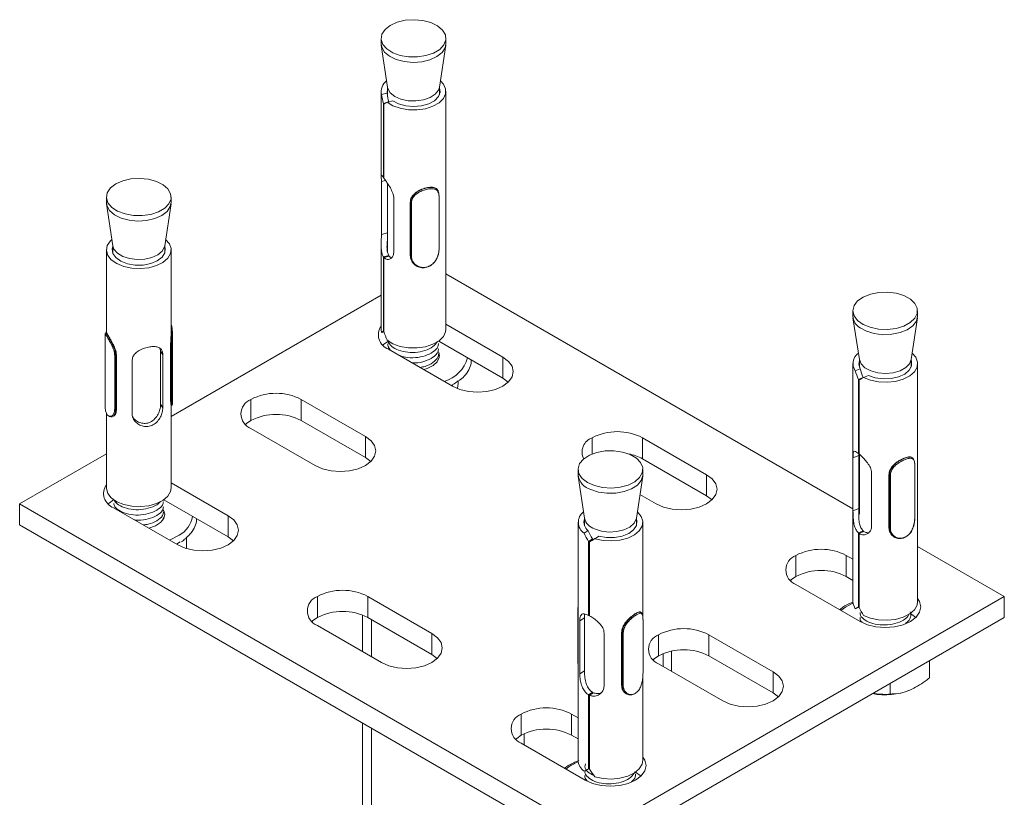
# Model space of a CAD drawing. Header units: millimetres. Extents: x -240 to 342, y -1019 to -19.
# Tile 3 of 7: x -92 to 60, y -686 to -566. Entities that reach past the tile are written whole.
import ezdxf

# ---------------------------------------------------------------- set-up
doc = ezdxf.new("R2010")
doc.units = ezdxf.units.MM

msp = doc.modelspace()

# ---------------------------------------------------------------- linework, layer by layer
at = {"color": 7, "linetype": 'Continuous', "lineweight": 15}
for p, q in [((-35.74, -568.49), (-35.74, -569.3)), ((-25.74, -569.3), (-25.74, -568.49)), ((-35.73, -569.55), (-34.75, -576.04)), ((-26.74, -576.04), (-25.76, -569.55)), ((-34.74, -576.05), (-34.74, -577.49)), ((-26.74, -577.17), (-26.74, -576.05)), ((-35.74, -576.65), (-35.74, -589.67)), ((-35.67, -577.15), (-34.81, -576.95)), ((-25.74, -589.67), (-25.74, -576.65)), ((-35.01, -578.44), (-35.39, -578.53)), ((-35.39, -578.53), (-35.39, -589.96)), ((-35.32, -590.07), (-35.32, -578.63)), ((-33.96, -578.12), (-34.82, -578.32)), ((-35.7, -598.74), (-35.7, -590.57)), ((-35.39, -589.96), (-35.32, -589.94)), ((-34.74, -590.9), (-34.74, -601.56)), ((-25.78, -599.47), (-25.78, -591.31)), ((-27.02, -591.91), (-27.06, -591.85)), ((-78.17, -592.98), (-78.17, -593.79)), ((-78.15, -594.04), (-77.17, -600.53)), ((-69.17, -600.53), (-68.19, -594.04)), ((-68.17, -593.79), (-68.17, -592.98)), ((-33.77, -593.24), (-33.77, -601.4)), ((-31.26, -601.98), (-31.26, -593.81)), ((-31.21, -593.88), (-31.26, -593.81)), ((-35.74, -600.37), (-35.74, -613.4)), ((-25.74, -613.4), (-25.74, -600.37)), ((-78.17, -601.14), (-78.17, -613.84)), ((-77.17, -600.54), (-77.17, -601.66)), ((-69.17, -601.66), (-69.17, -600.54)), ((-68.17, -613.86), (-68.17, -601.14)), ((-34.56, -602.01), (-35.39, -602.21)), ((-34.56, -602.01), (-34.56, -602.13)), ((-31.21, -602.05), (-31.26, -601.98)), ((-35.39, -602.21), (-35.39, -613.64)), ((-35.32, -602.31), (-34.49, -602.11)), ((-35.32, -613.75), (-35.32, -602.31)), ((-30.91, -603.03), (-30.87, -603.09)), ((-25.74, -604.85), (37.09, -641.12)), ((-68.17, -626.84), (-35.74, -608.12)), ((37.09, -610.53), (37.09, -611.35)), ((47.09, -611.35), (47.09, -610.53)), ((-16.96, -617.68), (-25.74, -612.61)), ((37.11, -611.6), (38.09, -618.08)), ((46.09, -618.08), (47.07, -611.6)), ((-78.37, -614.04), (-78.37, -624.99)), ((-78.17, -613.84), (-78.24, -613.86)), ((-67.97, -624.99), (-67.97, -614.04)), ((-35.67, -613.9), (-35.74, -613.4)), ((-35.3, -613.81), (-35.67, -613.9)), ((-35.39, -613.64), (-35.32, -613.62)), ((-16.96, -620.95), (-26.85, -615.23)), ((-69.84, -616.4), (-69.79, -616.77)), ((-69.79, -616.77), (-69.79, -624.93)), ((-68.26, -615.96), (-68.13, -615.94)), ((-68.26, -615.96), (-68.26, -624.13)), ((-34.59, -616.18), (-34.65, -616.44)), ((-34.63, -616.46), (-24.73, -622.17)), ((-76.73, -617.56), (-76.6, -617.53)), ((-76.6, -617.53), (-76.6, -625.7)), ((-74.21, -626.42), (-74.21, -618.26)), ((-69.45, -617.36), (-69.45, -625.53)), ((37.09, -618.7), (37.09, -655.44)), ((38.09, -618.1), (38.09, -619.22)), ((46.09, -619.22), (46.09, -618.1)), ((47.09, -655.44), (47.09, -618.7)), ((37.47, -619.8), (38.23, -619.49)), ((-23.85, -621.32), (-23.85, -621.65)), ((-16.13, -621.56), (-16.96, -620.95)), ((38.68, -620.83), (37.94, -621.13)), ((37.94, -621.13), (37.94, -632.56)), ((38.06, -632.65), (38.06, -621.22)), ((38.68, -620.83), (38.68, -620.87)), ((39.49, -620.53), (38.73, -620.84)), ((-24.73, -621.96), (-24.73, -622.17)), ((-68.26, -624.13), (-68.13, -624.11)), ((-38.17, -629.93), (-48.07, -624.21)), ((-78.17, -626.31), (-78.17, -637.89)), ((-76.73, -625.72), (-76.6, -625.7)), ((-68.17, -637.89), (-68.17, -625.17)), ((-68.17, -625.19), (-68.1, -625.17)), ((-77.35, -626.91), (-77.28, -626.9)), ((-38.17, -633.19), (-48.07, -627.48)), ((-55.85, -628.7), (-45.95, -634.42)), ((14.51, -635.85), (4.61, -630.13)), ((-91.56, -640.34), (-78.17, -632.61)), ((-37.34, -633.81), (-38.17, -633.19)), ((14.51, -639.11), (4.61, -633.4)), ((37.11, -641.41), (37.11, -633.24)), ((37.94, -632.56), (38.06, -632.51)), ((37.99, -632.89), (37.99, -632.54)), ((37.99, -641.05), (37.99, -632.89)), ((38.09, -632.66), (38.09, -641.94)), ((46.33, -633.28), (46.27, -633.23)), ((-5.34, -635.02), (-5.34, -635.84)), ((4.66, -635.84), (4.66, -635.02)), ((-5.32, -636.09), (-4.34, -642.57)), ((3.66, -642.57), (4.64, -636.09)), ((39.99, -635.6), (39.99, -643.77)), ((42.65, -644.02), (42.65, -635.85)), ((42.73, -635.92), (42.65, -635.85)), ((-59.38, -642.17), (-68.17, -637.1)), ((-59.38, -645.44), (-69.28, -639.73)), ((4.22, -638.89), (6.73, -640.34)), ((15.34, -639.72), (14.51, -639.11)), ((-3.17, -691.36), (-91.56, -640.34)), ((-91.56, -643.6), (-91.56, -640.34)), ((-77.06, -640.95), (-67.16, -646.66)), ((-69.48, -642.86), (-69.35, -642.46)), ((-4.34, -642.59), (-4.34, -643.71)), ((3.66, -643.71), (3.66, -642.59)), ((-91.56, -643.6), (-3.17, -694.63)), ((-5.34, -643.19), (-5.34, -679.93)), ((-4.38, -644.88), (-3.77, -644.48)), ((4.66, -657.78), (4.66, -643.19)), ((38.68, -644.51), (37.94, -644.8)), ((38.68, -644.51), (38.68, -644.65)), ((42.73, -644.08), (42.65, -644.02)), ((-65.81, -645.61), (-65.81, -647.23)), ((-58.55, -646.05), (-59.38, -645.44)), ((-3.12, -645.74), (-3.71, -646.14)), ((-3.56, -646.21), (-2.97, -645.82)), ((-3.12, -645.74), (-3.12, -645.92)), ((-2.12, -645.32), (-2.73, -645.72)), ((37.94, -644.8), (37.94, -656.24)), ((38.06, -644.9), (38.79, -644.6)), ((38.06, -656.33), (38.06, -644.9)), ((43.26, -645.29), (43.31, -645.34)), ((-66.77, -646.22), (-67.34, -646.56)), ((-3.71, -646.14), (-3.71, -657.57)), ((-3.56, -657.64), (-3.56, -646.21)), ((47.09, -646.9), (60.47, -654.62)), ((37.09, -648.88), (36.08, -648.3)), ((37.09, -652.15), (36.08, -651.56)), ((28.3, -652.79), (38.2, -658.5)), ((-27.92, -660.34), (-37.82, -654.62)), ((60.47, -654.62), (-3.17, -691.36)), ((60.47, -654.62), (60.47, -657.89)), ((38.06, -656.3), (37.47, -656.54)), ((37.94, -656.24), (38.06, -656.19)), ((-38.63, -657.5), (-38.63, -663.13)), ((-27.92, -663.6), (-37.82, -657.89)), ((-37.21, -658.24), (-37.21, -663.95)), ((-4.36, -666.1), (-4.36, -657.93)), ((-4.34, -657.52), (-4.34, -666.66)), ((-3.71, -657.57), (-3.56, -657.47)), ((-3.17, -694.63), (60.47, -657.89)), ((4.35, -657.08), (4.29, -657.05)), ((45.98, -657.28), (45.96, -657.27)), ((46.8, -657.89), (45.98, -657.28)), ((-45.59, -659.11), (-35.69, -664.83)), ((-5.07, -666.57), (-5.07, -658.4)), ((-1.32, -660.31), (-1.32, -668.47)), ((1.38, -668.35), (1.38, -660.19)), ((1.48, -660.24), (1.38, -660.19)), ((24.76, -666.26), (14.86, -660.54)), ((-27.09, -664.22), (-27.92, -663.6)), ((9.11, -666.2), (9.11, -663.07)), ((24.76, -669.52), (14.86, -663.81)), ((-5.34, -665.15), (-5.36, -664.86)), ((7.09, -665.03), (16.99, -670.75)), ((48.93, -664.56), (48.93, -667.19)), ((4.66, -679.93), (4.66, -666.89)), ((1.48, -668.41), (1.38, -668.35)), ((42.83, -668.08), (42.83, -669.71)), ((-3.12, -669.42), (-3.71, -669.81)), ((-3.71, -669.81), (-3.71, -681.25)), ((-3.56, -669.89), (-2.97, -669.5)), ((-3.56, -681.32), (-3.56, -669.89)), ((-3.12, -669.42), (-3.12, -669.6)), ((2.14, -669.67), (2.2, -669.71)), ((25.59, -670.14), (24.76, -669.52)), ((-5.34, -673.37), (-6.35, -672.79)), ((-38.63, -674.16), (-38.63, -851.77)), ((-37.21, -674.97), (-37.21, -852.58)), ((-13.67, -677.54), (-13.67, -675.82)), ((-5.34, -676.64), (-6.35, -676.06)), ((-14.13, -677.28), (-4.23, -682.99)), ((-3.71, -681.25), (-3.56, -681.15)), ((4.38, -682.38), (3.55, -681.77))]:
    msp.add_line(p, q, dxfattribs=at)
at = {"color": 7, "linetype": 'Continuous', "lineweight": 0}
for p, q in [((-35.07, -590.42), (-35.7, -590.57)), ((-31.21, -602.05), (-31.21, -593.88)), ((-34.74, -598.51), (-35.7, -598.74)), ((-69.45, -617.36), (-69.79, -616.77)), ((-68.13, -624.11), (-68.13, -615.94)), ((-76.73, -617.56), (-76.73, -625.72)), ((-16.96, -617.68), (-16.96, -620.95)), ((-55.85, -624.21), (-55.85, -627.48)), ((-48.07, -624.21), (-48.07, -627.48)), ((-69.45, -625.53), (-69.79, -624.93)), ((-38.17, -629.93), (-38.17, -633.19)), ((-3.17, -630.13), (-3.17, -632.64)), ((4.61, -633.4), (4.61, -630.13)), ((37.99, -632.89), (37.11, -633.24)), ((14.51, -635.85), (14.51, -639.11)), ((42.73, -644.08), (42.73, -635.92)), ((-77.06, -639.7), (-77.06, -639.73)), ((37.99, -641.05), (37.11, -641.41)), ((-59.38, -642.17), (-59.38, -645.44)), ((28.3, -648.3), (28.3, -651.56)), ((36.08, -648.3), (36.08, -651.56)), ((-45.59, -654.62), (-45.59, -657.89)), ((-37.82, -654.62), (-37.82, -657.89)), ((-4.36, -657.93), (-5.07, -658.4)), ((45.98, -657.25), (45.98, -657.28)), ((-27.92, -660.34), (-27.92, -663.6)), ((1.48, -668.41), (1.48, -660.24)), ((7.09, -660.54), (7.09, -663.81)), ((14.86, -660.54), (14.86, -663.81)), ((7.79, -663.46), (7.79, -665.44)), ((-4.36, -666.1), (-5.07, -666.57)), ((24.76, -666.26), (24.76, -669.52)), ((-14.13, -672.79), (-14.13, -676.06)), ((-6.35, -676.06), (-6.35, -672.79))]:
    msp.add_line(p, q, dxfattribs=at)
at = {"color": 7, "linetype": 'Continuous', "lineweight": 15, "flags": 128}
for points in [[(-26.27, -567.2), (-27.04, -566.55), (-28.08, -566.04), (-29.32, -565.72), (-30.67, -565.6), (-32.02, -565.69), (-33.28, -566), (-34.35, -566.48), (-35.15, -567.12), (-35.62, -567.85), (-35.74, -568.64), (-35.48, -569.41), (-34.87, -570.11), (-33.96, -570.7), (-32.81, -571.11), (-31.5, -571.34), (-30.14, -571.35), (-28.82, -571.15), (-27.65, -570.75), (-26.7, -570.19), (-26.06, -569.49), (-25.76, -568.73), (-25.83, -567.94), (-26.27, -567.2)], [(-35.22, -570.59), (-35.65, -569.85), (-35.74, -569.3)], [(-25.74, -569.3), (-25.86, -569.93), (-26.34, -570.67), (-27.14, -571.3), (-28.21, -571.79), (-29.47, -572.09), (-30.82, -572.19), (-32.17, -572.07), (-33.41, -571.74), (-34.45, -571.24), (-35.22, -570.59)], [(-26.59, -575.04), (-26.13, -575.54), (-25.79, -576.27), (-25.79, -577.04), (-26.14, -577.77), (-26.81, -578.43), (-27.76, -578.97), (-28.92, -579.34), (-30.2, -579.52), (-31.52, -579.5), (-32.79, -579.28), (-33.92, -578.88), (-34.82, -578.32)], [(-34.81, -576.95), (-34.78, -576.23), (-34.74, -576.13)], [(-34.34, -576.87), (-34.71, -576.21), (-34.75, -576.04)], [(-26.74, -576.04), (-26.89, -576.49), (-27.39, -577.11), (-28.2, -577.63), (-29.22, -577.98), (-30.39, -578.14), (-31.58, -578.1), (-32.7, -577.86), (-33.65, -577.44), (-34.34, -576.87)], [(-26.74, -576.13), (-26.65, -576.79), (-26.91, -577.48), (-27.51, -578.1), (-28.4, -578.59), (-29.51, -578.91), (-30.73, -579.02), (-31.95, -578.91), (-33.06, -578.6), (-33.96, -578.12)], [(-71.31, -595.66), (-70.13, -595.27), (-69.17, -594.71), (-68.51, -594.02), (-68.19, -593.26), (-68.25, -592.47), (-68.67, -591.72), (-69.42, -591.07), (-70.45, -590.56), (-71.69, -590.22), (-73.03, -590.09), (-74.38, -590.18), (-75.65, -590.47), (-76.73, -590.95), (-77.54, -591.58), (-78.04, -592.31), (-78.17, -593.09), (-77.93, -593.87), (-77.34, -594.57), (-76.43, -595.16), (-75.29, -595.59), (-73.99, -595.82), (-72.63, -595.85), (-71.31, -595.66)], [(-26.78, -601.01), (-26.78, -598.21), (-26.78, -592.85)], [(-68.17, -593.79), (-68.31, -594.46), (-68.8, -595.19), (-69.61, -595.82), (-70.69, -596.3), (-71.96, -596.59), (-73.31, -596.68), (-74.66, -596.55), (-75.89, -596.22), (-76.92, -595.7), (-77.67, -595.05), (-78.09, -594.3), (-78.17, -593.79)], [(-69.02, -599.54), (-68.45, -600.19), (-68.18, -600.94), (-68.26, -601.7), (-68.69, -602.42), (-69.43, -603.06), (-70.43, -603.56), (-71.62, -603.89), (-72.92, -604.03), (-74.24, -603.96), (-75.49, -603.7), (-76.57, -603.26), (-77.41, -602.67), (-77.96, -601.98), (-78.17, -601.22), (-78.03, -600.46), (-77.55, -599.75), (-77.32, -599.54)], [(-69.17, -600.62), (-69.09, -600.9), (-69.15, -601.61), (-69.57, -602.28), (-70.32, -602.85), (-71.33, -603.26), (-72.5, -603.48), (-73.74, -603.49), (-74.92, -603.28), (-75.94, -602.89), (-76.72, -602.33), (-77.17, -601.67), (-77.26, -600.96), (-77.16, -600.6)], [(-69.17, -600.53), (-69.19, -600.66), (-69.54, -601.32), (-70.21, -601.89), (-71.14, -602.33), (-72.25, -602.58), (-73.44, -602.64), (-74.61, -602.49), (-75.65, -602.15), (-76.47, -601.65), (-77, -601.03), (-77.17, -600.53)], [(45.98, -608.72), (44.98, -608.18), (43.78, -607.81), (42.44, -607.65), (41.09, -607.7), (39.8, -607.96), (38.69, -608.41), (37.82, -609.02), (37.28, -609.74), (37.09, -610.52), (37.27, -611.3), (37.81, -612.02), (38.66, -612.63), (39.77, -613.09), (41.06, -613.35), (42.41, -613.41), (43.75, -613.25), (44.96, -612.89), (45.96, -612.36), (46.67, -611.69), (47.04, -610.93), (47.04, -610.15), (46.68, -609.39), (45.98, -608.72)], [(47.09, -611.35), (47.09, -611.36), (46.9, -612.13), (46.35, -612.85), (45.49, -613.46), (44.37, -613.91), (43.09, -614.17), (41.73, -614.23), (40.4, -614.06), (39.19, -613.7), (38.2, -613.16)], [(-25.74, -613.4), (-25.79, -613.78), (-26.14, -614.52), (-26.81, -615.18), (-27.76, -615.71), (-28.92, -616.08), (-30.2, -616.26), (-31.52, -616.25), (-32.79, -616.03), (-33.92, -615.63), (-34.82, -615.07)], [(-34.63, -615.23), (-35.32, -615.71), (-35.46, -615.84)], [(-26.8, -617.09), (-26.77, -617.75), (-27.09, -618.42), (-27.73, -619), (-28.64, -619.44), (-29.18, -619.6)], [(-26.91, -616.85), (-26.75, -617.43), (-26.74, -617.5)], [(46.24, -617.09), (46.79, -617.71), (47.07, -618.46), (47, -619.22), (46.59, -619.95), (45.87, -620.59), (44.88, -621.09), (43.69, -621.43), (42.39, -621.58), (41.07, -621.52), (39.82, -621.27), (38.73, -620.84)], [(-24.73, -622.17), (-23.59, -622.68), (-22.27, -622.99), (-20.84, -623.1), (-19.42, -622.99), (-18.09, -622.68), (-16.96, -622.17), (-16.08, -621.51), (-15.53, -620.75), (-15.34, -619.93), (-15.53, -619.1), (-16.08, -618.34), (-16.96, -617.68)], [(38.23, -619.49), (37.99, -618.79), (38.09, -618.18)], [(38.96, -619.34), (38.36, -618.74), (38.09, -618.08)], [(46.09, -618.08), (45.84, -618.71), (45.25, -619.31), (44.37, -619.79), (43.3, -620.09), (42.11, -620.2), (40.93, -620.1), (39.85, -619.8), (38.96, -619.34)], [(46.09, -618.18), (46.14, -618.32), (46.15, -619.03), (45.79, -619.71), (45.1, -620.3), (44.14, -620.75), (42.99, -621.01), (41.75, -621.05), (40.55, -620.89), (39.49, -620.53)], [(-23.89, -621.4), (-24.48, -621.81), (-24.92, -622.06)], [(-55.85, -627.48), (-56.53, -627.96), (-56.67, -628.09)], [(-45.95, -634.42), (-44.81, -634.92), (-43.48, -635.24), (-42.06, -635.35), (-40.63, -635.24), (-39.31, -634.92), (-38.17, -634.42), (-37.29, -633.76), (-36.75, -632.99), (-36.56, -632.17), (-36.75, -631.35), (-37.29, -630.59), (-38.17, -629.93)], [(2.7, -632.73), (1.52, -632.34), (0.2, -632.15), (-1.16, -632.18), (-2.46, -632.41), (-3.6, -632.84), (-4.5, -633.43), (-5.1, -634.13), (-5.33, -634.91), (-5.2, -635.69), (-4.71, -636.42), (-3.89, -637.05), (-2.81, -637.53), (-1.55, -637.82), (-0.19, -637.91), (1.15, -637.78), (2.38, -637.44), (3.41, -636.93), (4.17, -636.28), (4.58, -635.53), (4.64, -634.74), (4.32, -633.98), (3.66, -633.29), (2.7, -632.73)], [(46.68, -642.54), (46.68, -639.73), (46.68, -634.38)], [(4.66, -635.84), (4.66, -635.95), (4.42, -636.73), (3.83, -637.44), (2.93, -638.03), (1.78, -638.45), (0.48, -638.69), (-0.88, -638.71), (-2.2, -638.52), (-3.38, -638.13)], [(6.73, -640.34), (7.87, -640.84), (9.2, -641.16), (10.62, -641.27), (12.05, -641.16), (13.37, -640.84), (14.51, -640.34), (15.38, -639.68), (15.93, -638.91), (16.12, -638.09), (15.93, -637.27), (15.38, -636.5), (14.51, -635.85)], [(-68.17, -637.89), (-68.26, -638.44), (-68.69, -639.17), (-69.43, -639.8), (-70.43, -640.3), (-71.62, -640.63), (-72.92, -640.77), (-74.24, -640.71), (-75.49, -640.45), (-76.57, -640.01), (-77.41, -639.42), (-77.96, -638.72), (-78.17, -637.97), (-78.17, -637.89)], [(-77.06, -639.73), (-77.74, -640.21), (-77.89, -640.34)], [(-69.43, -641.16), (-69.38, -641.24), (-69.17, -641.91), (-69.32, -642.6), (-69.81, -643.22), (-70.6, -643.74), (-71.61, -644.1)], [(-69.4, -641.21), (-69.23, -641.59), (-69.17, -641.99)], [(-67.16, -646.66), (-66.02, -647.17), (-64.69, -647.49), (-63.27, -647.59), (-61.85, -647.49), (-60.52, -647.17), (-59.38, -646.66), (-58.51, -646.01), (-57.96, -645.24), (-57.77, -644.42), (-57.96, -643.6), (-58.51, -642.83), (-59.38, -642.17)], [(3.66, -642.57), (3.64, -642.67), (3.31, -643.34), (2.66, -643.92), (1.74, -644.36), (0.63, -644.62), (-0.56, -644.69), (-1.74, -644.55), (-2.78, -644.21)], [(3.81, -641.58), (3.83, -641.59), (4.41, -642.28), (4.65, -643.03), (4.55, -643.79), (4.1, -644.51), (3.35, -645.14), (2.33, -645.63), (1.13, -645.95), (-0.18, -646.07), (-1.49, -646), (-2.73, -645.72)], [(3.66, -642.67), (3.74, -642.96), (3.67, -643.67), (3.24, -644.34), (2.48, -644.9), (1.47, -645.31), (0.3, -645.53), (-0.94, -645.53), (-2.12, -645.32)], [(28.3, -651.56), (27.62, -652.04), (27.47, -652.17)], [(38.2, -658.5), (39.34, -659.01), (40.66, -659.32), (42.09, -659.43), (43.51, -659.32), (44.84, -659.01), (45.98, -658.5), (46.85, -657.84), (47.4, -657.08), (47.59, -656.26), (47.4, -655.43), (47.09, -654.93)], [(-5.37, -656.73), (-5.37, -659.53), (-5.37, -664.89)], [(37.47, -656.54), (37.13, -655.8), (37.09, -655.44)], [(47.09, -655.44), (47, -655.96), (46.59, -656.69), (45.87, -657.33), (44.88, -657.84), (43.69, -658.17), (42.39, -658.32), (41.07, -658.27), (39.82, -658.01), (38.73, -657.58)], [(-45.59, -657.89), (-46.28, -658.37), (-46.42, -658.5)], [(4.69, -666.39), (4.69, -663.59), (4.69, -658.23)], [(-35.69, -664.83), (-34.55, -665.33), (-33.23, -665.65), (-31.8, -665.76), (-30.38, -665.65), (-29.05, -665.33), (-27.92, -664.83), (-27.04, -664.17), (-26.49, -663.41), (-26.3, -662.58), (-26.49, -661.76), (-27.04, -661), (-27.92, -660.34)], [(7.09, -663.81), (6.4, -664.29), (6.26, -664.42)], [(16.99, -670.75), (18.12, -671.25), (19.45, -671.57), (20.87, -671.68), (22.3, -671.57), (23.62, -671.25), (24.76, -670.75), (25.64, -670.09), (26.19, -669.32), (26.37, -668.5), (26.19, -667.68), (25.64, -666.92), (24.76, -666.26)], [(-14.13, -676.06), (-14.81, -676.54), (-14.95, -676.67)], [(-4.23, -682.99), (-3.09, -683.5), (-1.76, -683.82), (-0.34, -683.92), (1.09, -683.82), (2.41, -683.5), (3.55, -682.99), (4.42, -682.34), (4.97, -681.57), (5.16, -680.75), (4.97, -679.93), (4.66, -679.43)], [(4.66, -679.93), (4.55, -680.54), (4.1, -681.26), (3.35, -681.88), (2.33, -682.37), (1.13, -682.69), (-0.18, -682.82), (-1.49, -682.74), (-2.73, -682.47)]]:
    msp.add_lwpolyline(points, dxfattribs=at)
at = {"color": 7, "linetype": 'Continuous', "lineweight": 0, "flags": 128}
for points in [[(-31.08, -593.94), (-31.08, -594.19), (-31.08, -595.17), (-31.08, -599.09), (-31.08, -602.09)], [(-26.81, -601.06), (-26.81, -600.82), (-26.81, -599.84), (-26.81, -595.92), (-26.81, -592.91)], [(-68.03, -615.88), (-68.03, -616.12), (-68.03, -617.1), (-68.03, -621.02), (-68.03, -624.03)], [(-76.88, -625.69), (-76.88, -625.45), (-76.88, -624.47), (-76.88, -620.55), (-76.88, -617.55)], [(46.66, -642.57), (46.66, -642.33), (46.66, -641.35), (46.66, -637.43), (46.66, -634.42)], [(42.88, -635.96), (42.88, -636.2), (42.88, -637.18), (42.88, -641.1), (42.88, -644.11)], [(-66.93, -645.15), (-68.21, -645.83), (-68.44, -645.93)], [(35.23, -656.79), (35.93, -656.28), (37.1, -655.67)], [(4.69, -666.41), (4.69, -666.16), (4.69, -665.18), (4.69, -661.26), (4.69, -658.26)], [(1.63, -660.26), (1.63, -660.51), (1.63, -661.49), (1.63, -665.41), (1.63, -668.41)]]:
    msp.add_lwpolyline(points, dxfattribs=at)
at = {"color": 7, "linetype": 'Continuous', "lineweight": 15}
for centre, radius, start, end in [((-33.73, -576.67), 2, 125.7982, 194.0042), ((39.33, -611.22), 2.25, 183.2147, 239.7757), ((-33.82, -614.25), 2.35, 144.7851, 249.8045), ((39.05, -618.68), 1.94, 125.0886, 215.2807), ((-51.96, -631.72), 8.45, 62.6097, 117.3903), ((-54.99, -626.46), 2.4, 110.7834, 249.2165), ((-51.96, -634.98), 8.45, 62.6097, 117.3903), ((0.72, -637.64), 8.45, 62.6097, 117.3903), ((-2.34, -632.36), 2.38, 110.3465, 205.9277), ((1.18, -639.62), 7.11, 61.1271, 79.6196), ((-2.66, -635.54), 2.69, 186.474, 254.5557), ((-76.25, -638.74), 2.35, 144.7851, 249.8046), ((-3.28, -643.19), 2.02, 126.9089, 236.8166), ((-2.85, -643.2), 1.58, 160.4851, 234.2499), ((-2.07, -641.97), 2.35, 194.761, 252.3158), ((32.19, -655.8), 8.45, 62.6097, 117.3903), ((29.15, -650.54), 2.4, 110.7834, 249.2166), ((32.19, -659.07), 8.45, 62.6097, 117.3903), ((-41.7, -662.13), 8.45, 62.6097, 117.3903), ((-44.74, -656.87), 2.4, 110.7834, 249.2165), ((-41.7, -665.4), 8.45, 62.6097, 117.3903), ((10.98, -668.05), 8.45, 62.6097, 117.3903), ((7.94, -662.79), 2.4, 110.7834, 249.2166), ((10.98, -671.31), 8.45, 62.6097, 117.3903), ((42.07, -659.24), 10.58, 259.4304, 291.0862), ((-10.24, -680.29), 8.45, 62.6097, 117.3903), ((-13.27, -675.03), 2.4, 110.7834, 249.2166), ((-10.24, -683.56), 8.45, 62.6097, 117.3903), ((-3.19, -679.84), 2.15, 182.4533, 236.2964)]:
    msp.add_arc(centre, radius, start, end, dxfattribs=at)
at = {"color": 7, "linetype": 'Continuous', "lineweight": 0}
for centre, radius, start, end in [((-27.44, -616.45), 5.19, 286.0325, 345.0567), ((-68.81, -641.62), 4.01, 298.005, 350.471), ((-2.29, -687.35), 7.81, 112.8912, 128.9501)]:
    msp.add_arc(centre, radius, start, end, dxfattribs=at)
at = {"color": 7, "linetype": 'Continuous', "lineweight": 15}
for centre, major_axis, ratio, start_param, end_param in [((-30.74, -577.55), (-2.17, 6.68), 0.674754, 1.297254, 1.499067), ((-30.74, -577.55), (-1.78, 5.48), 0.674754, 1.247448, 1.494676), ((-30.74, -577.55), (4.99, 1.62), 0.159657, 2.471773, 2.673586), ((-30.74, -612.5), (4.99, 1.62), 0.159657, 2.713589, 2.915402), ((-30.74, -612.5), (-2.17, 6.68), 0.674754, 1.53907, 1.740883), ((42.09, -619.59), (-3.02, 6.38), 0.624532, 1.314028, 1.515841), ((42.09, -619.59), (-2.48, 5.23), 0.624532, 1.264222, 1.51145), ((42.09, -619.59), (5, 2.37), 0.073881, 2.271269, 2.473082), ((-0.34, -644.09), (-3.03, 4.94), 0.558338, 1.31635, 1.563577), ((-0.34, -644.09), (-3.7, 6.02), 0.558338, 1.366155, 1.567969), ((-0.34, -644.09), (5, 3.07), 0.027963, 3.99461, 4.196423), ((-0.34, -644.09), (4.1, 2.52), 0.027963, 3.999001, 4.246229), ((42.09, -654.54), (5, 2.37), 0.073881, 2.513084, 2.714897), ((42.09, -654.54), (-3.02, 6.38), 0.624532, 1.555844, 1.757657), ((-0.34, -679.03), (5, 3.07), 0.027963, 3.752794, 3.954607), ((-0.34, -679.03), (-3.7, 6.02), 0.558338, 1.607971, 1.809784)]:
    msp.add_ellipse(centre, major_axis=major_axis, ratio=ratio, start_param=start_param, end_param=end_param, dxfattribs=at)
for points, knots in [([(-35.7, -590.57), (-35.71, -590.38), (-35.72, -589.98), (-35.75, -589.65), (-35.74, -589.53), (-35.62, -589.65), (-35.46, -589.87), (-35.39, -589.96)], [0, 0, 0, 0, 0.200802, 0.400935, 0.61761, 0.848634, 1, 1, 1, 1]), ([(-25.78, -591.31), (-25.78, -591.08), (-25.78, -590.62), (-25.74, -590.03), (-25.75, -589.72), (-25.75, -589.67)], [0, 0, 0, 0, 0.452657, 0.903805, 1, 1, 1, 1]), ([(-35.32, -590.07), (-35.31, -590.08), (-35.2, -590.23), (-34.95, -590.59), (-34.52, -591.23), (-34.1, -591.96), (-33.82, -592.67), (-33.79, -593.08), (-33.77, -593.24)], [0, 0, 0, 0, 0.012291, 0.2081519, 0.4068673, 0.6244449, 0.8555528, 1, 1, 1, 1]), ([(-31.26, -593.81), (-31.22, -593.55), (-31.17, -593.15), (-30.86, -592.69), (-30.54, -592.38), (-30.16, -592.1), (-29.73, -591.87), (-29.28, -591.69), (-28.81, -591.55), (-28.37, -591.47), (-27.97, -591.45), (-27.61, -591.49), (-27.33, -591.6), (-27.15, -591.72), (-27.09, -591.84), (-27.07, -591.86)], [0, 0, 0, 0, 0.149446, 0.224954, 0.30035, 0.375685, 0.451274, 0.526312, 0.601821, 0.67731, 0.752561, 0.82817, 0.903671, 0.978983, 1, 1, 1, 1]), ([(-31.21, -593.88), (-31.2, -593.79), (-31.15, -593.48), (-31.01, -592.96), (-30.54, -592.43), (-29.91, -591.99), (-29.19, -591.68), (-28.46, -591.5), (-27.79, -591.47), (-27.27, -591.63), (-26.87, -592.03), (-26.82, -592.53), (-26.79, -592.81)], [0, 0, 0, 0, 0.04641, 0.144126, 0.249126, 0.347271, 0.445289, 0.54367, 0.646903, 0.751634, 0.856355, 1, 1, 1, 1]), ([(-26.81, -592.91), (-26.84, -592.64), (-26.89, -592.16), (-27.27, -591.8), (-27.77, -591.66), (-28.42, -591.71), (-29.12, -591.88), (-29.81, -592.17), (-30.42, -592.57), (-30.88, -593.07), (-31.03, -593.56), (-31.07, -593.85), (-31.08, -593.94)], [0, 0, 0, 0, 0.1437908, 0.2475394, 0.3521834, 0.4561536, 0.5556349, 0.6542627, 0.7523988, 0.8560846, 0.9530952, 1, 1, 1, 1]), ([(-26.81, -592.91), (-26.8, -592.91), (-26.79, -592.89), (-26.78, -592.86), (-26.77, -592.84), (-26.78, -592.82), (-26.79, -592.81), (-26.79, -592.81), (-26.79, -592.81), (-26.79, -592.81), (-26.79, -592.81)], [0, 0, 0, 0, 0.291579, 0.500636, 0.751009, 0.992494, 0.9981, 0.999512, 0.999896, 1, 1, 1, 1]), ([(-31.21, -593.88), (-31.2, -593.89), (-31.19, -593.91), (-31.14, -593.93), (-31.11, -593.94), (-31.09, -593.94), (-31.08, -593.94), (-31.08, -593.94)], [0, 0, 0, 0, 0.303347, 0.606702, 0.910375, 0.956426, 1, 1, 1, 1]), ([(-35.39, -602.21), (-35.4, -602.2), (-35.5, -602.04), (-35.65, -601.66), (-35.74, -600.94), (-35.75, -600.1), (-35.71, -599.32), (-35.71, -598.9), (-35.7, -598.74)], [0, 0, 0, 0, 0.012291, 0.208151, 0.406867, 0.624445, 0.855552, 1, 1, 1, 1]), ([(-34.56, -602.01), (-34.64, -601.85), (-34.79, -601.53), (-34.86, -600.85), (-34.82, -600.06), (-34.77, -599.5), (-34.74, -599.22)], [0, 0, 0, 0, 0.229082, 0.464588, 0.728913, 1, 1, 1, 1]), ([(-25.75, -600.37), (-25.75, -600.36), (-25.74, -600.3), (-25.78, -599.99), (-25.78, -599.61), (-25.78, -599.47)], [0, 0, 0, 0, 0.149208, 0.672764, 1, 1, 1, 1]), ([(-33.77, -601.4), (-33.8, -601.61), (-33.84, -602.01), (-34.16, -602.43), (-34.59, -602.65), (-35.02, -602.61), (-35.23, -602.4), (-35.32, -602.31)], [0, 0, 0, 0, 0.2008019, 0.4009355, 0.617611, 0.8486354, 1, 1, 1, 1]), ([(-30.91, -603.03), (-30.97, -602.94), (-31.19, -602.62), (-31.23, -602.25), (-31.26, -601.98)], [0, 0, 0, 0, 0.2661838, 1, 1, 1, 1]), ([(-26.79, -600.98), (-26.8, -601.08), (-26.82, -601.4), (-26.92, -601.99), (-27.26, -602.71), (-27.76, -603.32), (-28.39, -603.74), (-29.12, -603.93), (-29.87, -603.86), (-30.53, -603.51), (-31.09, -602.89), (-31.16, -602.36), (-31.21, -602.05)], [0, 0, 0, 0, 0.046414, 0.14413, 0.249128, 0.347273, 0.445291, 0.543672, 0.646906, 0.751638, 0.856359, 1, 1, 1, 1]), ([(-31.08, -602.09), (-31.04, -602.39), (-30.96, -602.9), (-30.41, -603.49), (-29.78, -603.82), (-29.05, -603.89), (-28.35, -603.7), (-27.74, -603.3), (-27.27, -602.72), (-26.94, -602.03), (-26.85, -601.47), (-26.82, -601.16), (-26.81, -601.06)], [0, 0, 0, 0, 0.143787, 0.247536, 0.35218, 0.456151, 0.555633, 0.654261, 0.752396, 0.856081, 0.953092, 1, 1, 1, 1]), ([(-26.81, -601.06), (-26.81, -601.06), (-26.81, -601.06), (-26.79, -601.05), (-26.78, -601.04), (-26.78, -601.02), (-26.78, -601.01)], [0, 0, 0, 0, 0.067808, 0.139334, 0.6118961, 1, 1, 1, 1]), ([(-34.07, -602.36), (-34.1, -602.36), (-34.27, -602.36), (-34.39, -602.22), (-34.49, -602.11)], [0, 0, 0, 0, 0.225245, 1, 1, 1, 1]), ([(-31.21, -602.05), (-31.21, -602.05), (-31.2, -602.06), (-31.17, -602.08), (-31.13, -602.09), (-31.1, -602.09), (-31.08, -602.09)], [0, 0, 0, 0, 0.177888, 0.403921, 0.678006, 1, 1, 1, 1]), ([(-76.88, -617.55), (-76.91, -617.23), (-76.97, -616.69), (-77.32, -615.87), (-77.68, -615.19), (-78.02, -614.62), (-78.24, -614.22), (-78.36, -613.99), (-78.36, -614.02), (-78.37, -614.04)], [0, 0, 0, 0, 0.193997, 0.333971, 0.475153, 0.615427, 0.749643, 0.882708, 1, 1, 1, 1]), ([(-78.23, -614.33), (-78.23, -614.28), (-78.24, -614.04), (-78.26, -613.87), (-78.23, -613.84), (-78.11, -614.06), (-77.87, -614.48), (-77.53, -615.08), (-77.17, -615.8), (-76.81, -616.67), (-76.76, -617.23), (-76.73, -617.56)], [0, 0, 0, 0, 0.036151, 0.154396, 0.264924, 0.375308, 0.4861, 0.602357, 0.720301, 0.838234, 1, 1, 1, 1]), ([(-78.17, -613.86), (-78.17, -613.85), (-78.17, -613.83), (-78.14, -613.89), (-78.06, -614.04), (-77.93, -614.27), (-77.76, -614.58), (-77.55, -614.94), (-77.32, -615.34), (-77.09, -615.77), (-76.89, -616.22), (-76.66, -616.83), (-76.63, -617.25), (-76.6, -617.53)], [0, 0, 0, 0, 0.042093, 0.129411, 0.216093, 0.303319, 0.390523, 0.477451, 0.564792, 0.652009, 0.739007, 0.826301, 1, 1, 1, 1]), ([(-68.17, -613.86), (-68.17, -613.94), (-68.17, -614.18), (-68.2, -614.6), (-68.24, -615.25), (-68.25, -615.68), (-68.26, -615.96)], [0, 0, 0, 0, 0.117604, 0.339561, 0.562126, 1, 1, 1, 1]), ([(-68.17, -612.72), (-68.16, -612.74), (-68.06, -612.9), (-67.99, -613.38), (-67.96, -614.11), (-68.01, -615.01), (-68.02, -615.56), (-68.03, -615.88)], [0, 0, 0, 0, 0.032246, 0.252823, 0.474832, 0.69494, 1, 1, 1, 1]), ([(-68.13, -615.94), (-68.12, -615.61), (-68.11, -615.03), (-68.08, -614.09), (-68.09, -613.47), (-68.16, -613.2), (-68.17, -613.14)], [0, 0, 0, 0, 0.3754988, 0.6492496, 0.9230254, 1, 1, 1, 1]), ([(-34.59, -615.37), (-34.65, -615.53), (-34.8, -615.94), (-34.51, -616.33), (-34.34, -616.56)], [0, 0, 0, 0, 0.398182, 1, 1, 1, 1]), ([(-34.7, -615.04), (-34.6, -615.31), (-34.41, -615.87), (-33.41, -616.55), (-32.04, -616.95), (-30.46, -617.01), (-28.94, -616.72), (-27.67, -616.13), (-27.24, -615.57), (-27.04, -615.3)], [0, 0, 0, 0, 0.1443178, 0.2886364, 0.4329543, 0.5772725, 0.7215905, 0.8659087, 1, 1, 1, 1]), ([(-32.93, -617.44), (-32.63, -617.54), (-31.9, -617.8), (-30.45, -617.82), (-28.92, -617.54), (-27.69, -616.92), (-26.96, -616.22), (-26.9, -615.74), (-26.88, -615.58)], [0, 0, 0, 0, 0.133145, 0.325208, 0.517271, 0.709334, 0.901397, 1, 1, 1, 1]), ([(-74.21, -618.26), (-74.18, -618.05), (-74.12, -617.63), (-73.71, -617.09), (-73.1, -616.64), (-72.31, -616.29), (-71.49, -616.09), (-70.78, -616.04), (-70.19, -616.14), (-69.73, -616.41), (-69.49, -616.83), (-69.46, -617.22), (-69.45, -617.36)], [0, 0, 0, 0, 0.097908, 0.19549, 0.301139, 0.413783, 0.518333, 0.613847, 0.710753, 0.816857, 0.929559, 1, 1, 1, 1]), ([(-68.13, -615.94), (-68.12, -615.94), (-68.09, -615.93), (-68.06, -615.92), (-68.04, -615.9), (-68.03, -615.89), (-68.03, -615.88)], [0, 0, 0, 0, 0.249547, 0.499329, 0.708595, 1, 1, 1, 1]), ([(-30.98, -618.57), (-30.81, -618.58), (-30.13, -618.62), (-28.92, -618.34), (-27.69, -617.75), (-26.96, -617.04), (-26.9, -616.56), (-26.88, -616.4)], [0, 0, 0, 0, 0.086385, 0.346423, 0.606461, 0.8665, 1, 1, 1, 1]), ([(-29.76, -619.27), (-29.49, -619.23), (-28.71, -619.11), (-27.7, -618.55), (-26.95, -617.86), (-26.9, -617.38), (-26.88, -617.21)], [0, 0, 0, 0, 0.173425, 0.502294, 0.831163, 1, 1, 1, 1]), ([(-76.88, -617.55), (-76.87, -617.55), (-76.85, -617.56), (-76.81, -617.56), (-76.77, -617.56), (-76.74, -617.56), (-76.73, -617.56), (-76.73, -617.56), (-76.73, -617.56), (-76.73, -617.56), (-76.73, -617.56)], [0, 0, 0, 0, 0.291577, 0.500654, 0.751024, 0.992494, 0.998107, 0.999535, 0.999878, 1, 1, 1, 1]), ([(-23.68, -621.31), (-23.41, -621.09), (-22.8, -620.6), (-22.19, -619.68), (-21.83, -618.81), (-21.84, -618.29), (-21.84, -618.13)], [0, 0, 0, 0, 0.24669, 0.559082, 0.865068, 1, 1, 1, 1]), ([(-23.96, -622.47), (-23.95, -622.44), (-23.91, -622.2), (-23.88, -621.91), (-23.85, -621.65)], [0, 0, 0, 0, 0.127052, 1, 1, 1, 1]), ([(-68.26, -624.13), (-68.25, -624.38), (-68.24, -624.75), (-68.2, -625.04), (-68.17, -625.16), (-68.17, -625.17), (-68.17, -625.17)], [0, 0, 0, 0, 0.444782, 0.667445, 0.889612, 1, 1, 1, 1]), ([(-68.13, -624.11), (-68.11, -624.1), (-68.08, -624.09), (-68.05, -624.07), (-68.03, -624.05), (-68.03, -624.03), (-68.03, -624.03), (-68.03, -624.03)], [0, 0, 0, 0, 0.303373, 0.606732, 0.91045, 0.956419, 1, 1, 1, 1]), ([(-68.13, -625.14), (-68.13, -625.14), (-68.08, -625.22), (-68.08, -625.16), (-68.1, -624.92), (-68.12, -624.47), (-68.13, -624.19), (-68.13, -624.11)], [0, 0, 0, 0, 0.020652, 0.297432, 0.593538, 0.869109, 1, 1, 1, 1]), ([(-68.03, -624.03), (-68.02, -624.12), (-68.02, -624.38), (-68, -624.8), (-67.96, -625.03), (-67.98, -625.04), (-68.06, -624.88), (-68.11, -624.8)], [0, 0, 0, 0, 0.107337, 0.329324, 0.566581, 0.791141, 1, 1, 1, 1]), ([(-78.37, -624.99), (-78.36, -625.22), (-78.36, -625.69), (-78.23, -626.27), (-77.99, -626.68), (-77.66, -626.86), (-77.32, -626.79), (-77.02, -626.49), (-76.92, -626.06), (-76.89, -625.78), (-76.88, -625.69)], [0, 0, 0, 0, 0.1258319, 0.266131, 0.4003713, 0.5334594, 0.6658839, 0.8057958, 0.9367026, 1, 1, 1, 1]), ([(-76.73, -625.72), (-76.74, -625.81), (-76.77, -626.1), (-76.86, -626.56), (-77.16, -626.89), (-77.5, -626.95), (-77.75, -626.87), (-77.84, -626.72), (-77.84, -626.71)], [0, 0, 0, 0, 0.102577, 0.318536, 0.550588, 0.767494, 0.98412, 1, 1, 1, 1]), ([(-76.6, -625.7), (-76.63, -625.95), (-76.67, -626.33), (-76.88, -626.67), (-77.08, -626.84), (-77.22, -626.88), (-77.28, -626.9)], [0, 0, 0, 0, 0.409694, 0.6166953, 0.823389, 1, 1, 1, 1]), ([(-76.88, -625.69), (-76.88, -625.7), (-76.88, -625.7), (-76.86, -625.71), (-76.83, -625.72), (-76.78, -625.73), (-76.74, -625.72), (-76.73, -625.72)], [0, 0, 0, 0, 0.0435865, 0.0895555, 0.3932789, 0.696623, 1, 1, 1, 1]), ([(-69.45, -625.53), (-69.47, -625.75), (-69.51, -626.2), (-69.8, -626.95), (-70.27, -627.65), (-70.95, -628.2), (-71.74, -628.45), (-72.5, -628.41), (-73.21, -628.11), (-73.8, -627.59), (-74.15, -626.98), (-74.19, -626.58), (-74.21, -626.42)], [0, 0, 0, 0, 0.097908, 0.195491, 0.301138, 0.413783, 0.518333, 0.613847, 0.710752, 0.816857, 0.929559, 1, 1, 1, 1]), ([(-69.79, -624.93), (-69.8, -625.15), (-69.83, -625.59), (-70.08, -626.33), (-70.51, -627.06), (-71.16, -627.66), (-71.94, -627.95), (-72.7, -627.92), (-73.38, -627.65), (-73.9, -627.28), (-74.08, -626.97), (-74.14, -626.87)], [0, 0, 0, 0, 0.110824, 0.2210529, 0.3453078, 0.4833512, 0.6077277, 0.7162738, 0.8254151, 0.9479127, 1, 1, 1, 1]), ([(37.11, -633.24), (37.11, -633.05), (37.11, -632.65), (37.17, -632.32), (37.32, -632.19), (37.58, -632.28), (37.84, -632.48), (37.94, -632.56)], [0, 0, 0, 0, 0.2008023, 0.4009354, 0.6176111, 0.848635, 1, 1, 1, 1]), ([(38.06, -632.65), (38.07, -632.66), (38.23, -632.8), (38.58, -633.12), (39.11, -633.7), (39.62, -634.37), (39.94, -635.04), (39.97, -635.45), (39.99, -635.6)], [0, 0, 0, 0, 0.012289, 0.208151, 0.406866, 0.624444, 0.855553, 1, 1, 1, 1]), ([(42.65, -635.85), (42.69, -635.59), (42.75, -635.18), (43.05, -634.68), (43.36, -634.33), (43.73, -634.01), (44.13, -633.73), (44.55, -633.49), (44.97, -633.3), (45.36, -633.16), (45.7, -633.09), (45.98, -633.09), (46.17, -633.14), (46.25, -633.22), (46.27, -633.24)], [0, 0, 0, 0, 0.1604568, 0.2415287, 0.3224799, 0.4033649, 0.4845234, 0.5650896, 0.6461628, 0.7272135, 0.8080095, 0.889189, 0.9702534, 1, 1, 1, 1]), ([(42.73, -635.92), (42.75, -635.82), (42.79, -635.51), (42.93, -634.97), (43.39, -634.38), (43.98, -633.87), (44.64, -633.47), (45.29, -633.2), (45.86, -633.09), (46.29, -633.19), (46.59, -633.55), (46.63, -634.04), (46.65, -634.32)], [0, 0, 0, 0, 0.04641, 0.144126, 0.249125, 0.347271, 0.445289, 0.54367, 0.646903, 0.751634, 0.856355, 1, 1, 1, 1]), ([(46.66, -634.42), (46.64, -634.15), (46.61, -633.68), (46.32, -633.36), (45.91, -633.28), (45.37, -633.4), (44.74, -633.66), (44.1, -634.03), (43.52, -634.51), (43.07, -635.06), (42.93, -635.57), (42.89, -635.86), (42.88, -635.96)], [0, 0, 0, 0, 0.1437907, 0.2475394, 0.3521833, 0.4561534, 0.5556352, 0.6542629, 0.752399, 0.8560846, 0.9530953, 1, 1, 1, 1]), ([(46.66, -634.42), (46.67, -634.41), (46.68, -634.4), (46.68, -634.37), (46.67, -634.35), (46.66, -634.33), (46.65, -634.32), (46.65, -634.32), (46.65, -634.32), (46.65, -634.32), (46.65, -634.32)], [0, 0, 0, 0, 0.291577, 0.500629, 0.751004, 0.992483, 0.998082, 0.999497, 0.999863, 1, 1, 1, 1]), ([(42.73, -635.92), (42.74, -635.92), (42.77, -635.94), (42.81, -635.95), (42.85, -635.96), (42.87, -635.96), (42.88, -635.96), (42.88, -635.96)], [0, 0, 0, 0, 0.303347, 0.606682, 0.910373, 0.956422, 1, 1, 1, 1]), ([(-77.03, -640.27), (-76.99, -640.44), (-76.89, -640.9), (-76.06, -641.52), (-74.77, -641.99), (-73.22, -642.12), (-71.65, -641.91), (-70.34, -641.35), (-69.51, -640.67), (-69.39, -640.18), (-69.35, -640.01)], [0, 0, 0, 0, 0.086683, 0.225981, 0.365279, 0.504576, 0.643874, 0.783171, 0.922469, 1, 1, 1, 1]), ([(-76.94, -639.72), (-76.91, -639.8), (-76.82, -640.16), (-76.05, -640.7), (-74.78, -641.17), (-73.21, -641.31), (-71.67, -641.08), (-70.44, -640.62), (-70, -640.16), (-69.83, -639.98)], [0, 0, 0, 0, 0.049487, 0.2177131, 0.3859391, 0.5541654, 0.7223913, 0.8906173, 1, 1, 1, 1]), ([(-73.8, -642.83), (-73.61, -642.85), (-72.91, -642.93), (-71.65, -642.71), (-70.34, -642.17), (-69.51, -641.49), (-69.39, -641), (-69.35, -640.82)], [0, 0, 0, 0, 0.098099, 0.351685, 0.605271, 0.858858, 1, 1, 1, 1]), ([(37.94, -644.8), (37.93, -644.8), (37.78, -644.66), (37.53, -644.3), (37.28, -643.6), (37.15, -642.77), (37.11, -641.99), (37.11, -641.57), (37.11, -641.41)], [0, 0, 0, 0, 0.012289, 0.208151, 0.406866, 0.624444, 0.855552, 1, 1, 1, 1]), ([(38.68, -644.51), (38.56, -644.36), (38.31, -644.07), (38.09, -643.4), (37.99, -642.6), (37.99, -641.74), (37.99, -641.26), (37.99, -641.05)], [0, 0, 0, 0, 0.182746, 0.370616, 0.581476, 0.817598, 1, 1, 1, 1]), ([(-72.48, -643.59), (-72.21, -643.57), (-71.43, -643.48), (-70.35, -642.97), (-69.51, -642.31), (-69.39, -641.82), (-69.35, -641.64)], [0, 0, 0, 0, 0.167771, 0.493294, 0.818818, 1, 1, 1, 1]), ([(-65.83, -645.57), (-65.57, -645.34), (-65, -644.82), (-64.48, -643.88), (-64.21, -643.1), (-64.24, -642.69), (-64.25, -642.63)], [0, 0, 0, 0, 0.2730324, 0.6147037, 0.9477504, 1, 1, 1, 1]), ([(46.65, -642.49), (46.65, -642.59), (46.62, -642.92), (46.55, -643.51), (46.29, -644.27), (45.89, -644.94), (45.35, -645.43), (44.71, -645.71), (44.02, -645.73), (43.4, -645.46), (42.85, -644.91), (42.78, -644.39), (42.73, -644.08)], [0, 0, 0, 0, 0.046414, 0.14413, 0.249128, 0.347273, 0.445291, 0.543672, 0.646906, 0.751638, 0.856359, 1, 1, 1, 1]), ([(42.88, -644.11), (42.92, -644.4), (43, -644.9), (43.53, -645.42), (44.14, -645.67), (44.8, -645.65), (45.42, -645.39), (45.94, -644.91), (46.32, -644.27), (46.57, -643.55), (46.63, -642.98), (46.65, -642.67), (46.66, -642.57)], [0, 0, 0, 0, 0.143787, 0.247535, 0.352179, 0.456151, 0.555633, 0.654261, 0.752396, 0.856081, 0.953092, 1, 1, 1, 1]), ([(46.66, -642.57), (46.66, -642.57), (46.66, -642.57), (46.67, -642.56), (46.68, -642.55), (46.68, -642.54), (46.68, -642.54)], [0, 0, 0, 0, 0.097561, 0.200478, 0.880488, 1, 1, 1, 1]), ([(39.99, -643.77), (39.96, -643.98), (39.91, -644.39), (39.54, -644.85), (39.03, -645.13), (38.49, -645.15), (38.18, -644.97), (38.06, -644.9)], [0, 0, 0, 0, 0.200802, 0.400936, 0.617611, 0.848635, 1, 1, 1, 1]), ([(43.26, -645.29), (43.2, -645.23), (43.02, -645.09), (42.75, -644.68), (42.69, -644.28), (42.65, -644.02)], [0, 0, 0, 0, 0.174016, 0.45028, 1, 1, 1, 1]), ([(42.73, -644.08), (42.74, -644.09), (42.75, -644.1), (42.78, -644.11), (42.83, -644.11), (42.86, -644.11), (42.88, -644.11)], [0, 0, 0, 0, 0.177847, 0.403882, 0.677994, 1, 1, 1, 1]), ([(-66.59, -646.18), (-66.38, -646.04), (-66.1, -645.86), (-65.89, -645.64), (-65.83, -645.57)], [0, 0, 0, 0, 0.71997, 1, 1, 1, 1]), ([(39.56, -644.77), (39.45, -644.79), (39.18, -644.83), (38.93, -644.68), (38.79, -644.6)], [0, 0, 0, 0, 0.426006, 1, 1, 1, 1]), ([(-5.36, -656.71), (-5.36, -656.71), (-5.37, -656.72), (-5.37, -656.73), (-5.37, -656.75), (-5.36, -656.77), (-5.34, -656.78), (-5.34, -656.78)], [0, 0, 0, 0, 0.054022, 0.111112, 0.487562, 0.863588, 1, 1, 1, 1]), ([(-5.36, -656.71), (-5.36, -656.61), (-5.36, -656.46), (-5.34, -656.29), (-5.34, -656.23)], [0, 0, 0, 0, 0.65091, 1, 1, 1, 1]), ([(37.12, -655.52), (37.03, -655.55), (36.44, -655.75), (35.72, -656.14), (35.22, -656.55), (35.05, -656.69)], [0, 0, 0, 0, 0.117274, 0.712976, 1, 1, 1, 1]), ([(-5.07, -658.4), (-5.07, -658.21), (-5.05, -657.81), (-4.9, -657.46), (-4.62, -657.3), (-4.2, -657.35), (-3.85, -657.51), (-3.71, -657.57)], [0, 0, 0, 0, 0.2008023, 0.4009352, 0.6176115, 0.8486352, 1, 1, 1, 1]), ([(-4.36, -657.93), (-4.36, -657.73), (-4.36, -657.51), (-4.33, -657.39), (-4.32, -657.38)], [0, 0, 0, 0, 0.899951, 1, 1, 1, 1]), ([(-3.56, -657.64), (-3.55, -657.65), (-3.34, -657.76), (-2.91, -658.03), (-2.28, -658.53), (-1.72, -659.13), (-1.37, -659.75), (-1.33, -660.15), (-1.32, -660.31)], [0, 0, 0, 0, 0.012289, 0.208152, 0.406866, 0.624444, 0.855552, 1, 1, 1, 1]), ([(1.38, -660.19), (1.41, -659.92), (1.47, -659.51), (1.75, -658.96), (2.03, -658.57), (2.36, -658.2), (2.72, -657.87), (3.08, -657.58), (3.42, -657.33), (3.73, -657.15), (3.98, -657.04), (4.17, -657), (4.25, -657.04), (4.28, -657.06)], [0, 0, 0, 0, 0.169462, 0.255084, 0.340579, 0.426003, 0.511717, 0.596805, 0.682428, 0.768028, 0.853358, 0.939094, 1, 1, 1, 1]), ([(1.48, -660.24), (1.49, -660.14), (1.53, -659.83), (1.66, -659.27), (2.08, -658.62), (2.61, -658.03), (3.17, -657.55), (3.7, -657.2), (4.13, -657.01), (4.41, -657.09), (4.56, -657.23), (4.57, -657.44), (4.57, -657.46)], [0, 0, 0, 0, 0.05355, 0.166299, 0.287452, 0.400696, 0.513794, 0.62731, 0.746425, 0.867269, 0.988101, 1, 1, 1, 1]), ([(4.69, -658.26), (4.68, -657.99), (4.66, -657.52), (4.49, -657.24), (4.21, -657.2), (3.8, -657.38), (3.29, -657.72), (2.75, -658.17), (2.23, -658.72), (1.82, -659.34), (1.69, -659.87), (1.65, -660.16), (1.63, -660.26)], [0, 0, 0, 0, 0.143791, 0.247539, 0.352183, 0.456153, 0.555635, 0.654263, 0.752399, 0.856085, 0.953095, 1, 1, 1, 1]), ([(4.69, -658.26), (4.69, -658.25), (4.69, -658.23), (4.69, -658.2), (4.67, -658.18), (4.65, -658.17), (4.64, -658.16), (4.64, -658.16), (4.64, -658.16), (4.64, -658.16), (4.64, -658.16)], [0, 0, 0, 0, 0.291573, 0.500634, 0.750995, 0.992473, 0.998084, 0.999504, 0.999865, 1, 1, 1, 1]), ([(38.2, -657.91), (38.2, -658.07), (38.18, -658.33), (38.43, -658.55), (38.52, -658.62)], [0, 0, 0, 0, 0.638525, 1, 1, 1, 1]), ([(38.2, -657.09), (38.21, -657.25), (38.24, -657.7), (38.94, -658.35), (40.14, -658.88), (41.66, -659.1), (43.25, -658.97), (44.63, -658.49), (45.53, -657.89), (45.72, -657.44), (45.78, -657.31)], [0, 0, 0, 0, 0.080918, 0.223564, 0.366209, 0.508855, 0.651501, 0.794146, 0.936792, 1, 1, 1, 1]), ([(45.21, -658.79), (45.34, -658.71), (45.81, -658.38), (46.12, -657.72), (45.99, -657.2), (45.94, -656.99)], [0, 0, 0, 0, 0.178463, 0.670069, 1, 1, 1, 1]), ([(1.48, -660.24), (1.49, -660.25), (1.52, -660.26), (1.57, -660.27), (1.61, -660.27), (1.63, -660.26), (1.63, -660.26), (1.63, -660.26)], [0, 0, 0, 0, 0.303343, 0.606689, 0.910371, 0.956421, 1, 1, 1, 1]), ([(-3.71, -669.81), (-3.72, -669.81), (-3.92, -669.69), (-4.28, -669.37), (-4.67, -668.72), (-4.93, -667.92), (-5.06, -667.15), (-5.07, -666.73), (-5.07, -666.57)], [0, 0, 0, 0, 0.012289, 0.208152, 0.406866, 0.624444, 0.855552, 1, 1, 1, 1]), ([(-3.12, -669.42), (-3.29, -669.3), (-3.62, -669.05), (-3.99, -668.42), (-4.23, -667.64), (-4.35, -666.79), (-4.36, -666.31), (-4.36, -666.1)], [0, 0, 0, 0, 0.182746, 0.370616, 0.581476, 0.817598, 1, 1, 1, 1]), ([(1.63, -668.41), (1.67, -668.7), (1.75, -669.19), (2.24, -669.64), (2.78, -669.81), (3.35, -669.71), (3.85, -669.36), (4.23, -668.83), (4.49, -668.15), (4.64, -667.4), (4.67, -666.82), (4.68, -666.51), (4.69, -666.41)], [0, 0, 0, 0, 0.143787, 0.247535, 0.35218, 0.456151, 0.555633, 0.654261, 0.752396, 0.856081, 0.953092, 1, 1, 1, 1]), ([(4.69, -666.41), (4.69, -666.41), (4.69, -666.4), (4.69, -666.4), (4.69, -666.39), (4.69, -666.39)], [0, 0, 0, 0, 0.186333, 0.382853, 1, 1, 1, 1]), ([(45.88, -669.1), (46.68, -668.69), (47.73, -668.15), (48.7, -667.37), (48.93, -667.19)], [0, 0, 0, 0, 0.769007, 1, 1, 1, 1]), ([(-1.32, -668.47), (-1.34, -668.68), (-1.4, -669.1), (-1.81, -669.62), (-2.38, -669.98), (-3.02, -670.07), (-3.41, -669.94), (-3.56, -669.89)], [0, 0, 0, 0, 0.200802, 0.400936, 0.617612, 0.848636, 1, 1, 1, 1]), ([(2.14, -669.67), (2.11, -669.65), (1.97, -669.59), (1.76, -669.41), (1.46, -669.01), (1.41, -668.62), (1.38, -668.35)], [0, 0, 0, 0, 0.067434, 0.300577, 0.534511, 1, 1, 1, 1]), ([(1.48, -668.41), (1.49, -668.41), (1.5, -668.42), (1.54, -668.42), (1.58, -668.42), (1.62, -668.41), (1.63, -668.41)], [0, 0, 0, 0, 0.177857, 0.403893, 0.677998, 1, 1, 1, 1]), ([(3.32, -669.67), (3.29, -669.69), (3.08, -669.84), (2.64, -669.87), (2.09, -669.7), (1.59, -669.22), (1.52, -668.7), (1.48, -668.41)], [0, 0, 0, 0, 0.038603, 0.256097, 0.476747, 0.697376, 1, 1, 1, 1]), ([(-1.76, -669.5), (-1.98, -669.57), (-2.39, -669.69), (-2.79, -669.56), (-2.97, -669.5)], [0, 0, 0, 0, 0.561362, 1, 1, 1, 1]), ([(40.19, -669.6), (41.01, -669.69), (41.91, -669.8), (42.75, -669.72), (42.83, -669.71)], [0, 0, 0, 0, 0.906099, 1, 1, 1, 1]), ([(42.83, -669.71), (43.25, -669.69), (44.12, -669.65), (45.16, -669.39), (45.75, -669.15), (45.88, -669.1)], [0, 0, 0, 0, 0.434794, 0.879848, 1, 1, 1, 1]), ([(-5.21, -679.98), (-5.44, -680.06), (-6.15, -680.33), (-6.89, -680.74), (-7.3, -681.1), (-7.38, -681.17)], [0, 0, 0, 0, 0.276733, 0.851086, 1, 1, 1, 1]), ([(-4.21, -680.48), (-4.25, -680.63), (-4.35, -681.07), (-3.89, -681.76), (-3.19, -682.13), (-2.85, -682.3)], [0, 0, 0, 0, 0.2277787, 0.6340957, 1, 1, 1, 1]), ([(-4.21, -682.11), (-4.26, -682.27), (-4.36, -682.61), (-4.09, -682.93), (-3.94, -683.1)], [0, 0, 0, 0, 0.459694, 1, 1, 1, 1]), ([(-4.25, -681.57), (-4.26, -681.64), (-4.32, -681.98), (-3.83, -682.59), (-2.82, -683.23), (-1.39, -683.58), (0.2, -683.59), (1.69, -683.24), (2.92, -682.59), (3.3, -682), (3.49, -681.7)], [0, 0, 0, 0, 0.031053, 0.169474, 0.307895, 0.446316, 0.584737, 0.723158, 0.861579, 1, 1, 1, 1]), ([(2.92, -683.23), (3.16, -683), (3.55, -682.63), (3.54, -682.2), (3.54, -682.04)], [0, 0, 0, 0, 0.627221, 1, 1, 1, 1])]:
    msp.add_open_spline(points, degree=3, knots=knots, dxfattribs=at)

doc.saveas('drawing.dxf')
